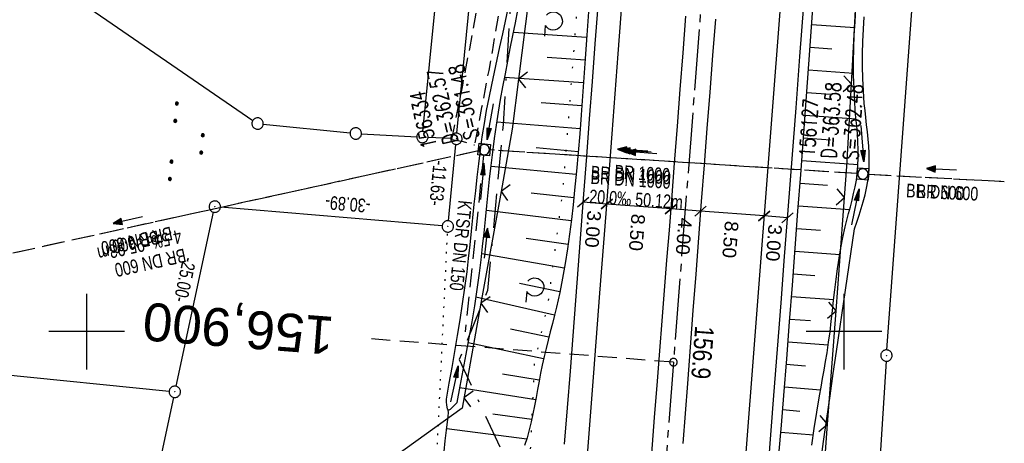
# Model space of a CAD drawing. Extents: x 510891 to 511237, y 467806 to 468748.
# Tile 23 of 28: x 510991 to 511121, y 468585 to 468641. Entities that reach past the tile are written whole.
import ezdxf
from ezdxf.enums import TextEntityAlignment as Align

# ---------------------------------------------------------------- set-up
doc = ezdxf.new("R2010")
doc.units = 0
doc.header["$LTSCALE"] = 10
doc.header["$MEASUREMENT"] = 0
for name, pattern in [('ACAD_ISO16W100', [73, 15, -6.5, 15, -6.5, 15, -7, 1, -7]), ('ACHSE', [5.5, 4, -0.5, 0.5, -0.5]), ('AUSGEZOGEN', [0]), ('LT00', [0]), ('LT07', [0.22, 0.02, -0.2]), ('LT11', [0.3, 0.2, -0.1]), ('LT12', [0.4, 0.3, -0.1]), ('LT17', [0.15, 0.1, -0.05]), ('PUNKTX2_STR', [0.6, 0.1, -0.5]), ('STRICHLINIE2', [0.375, 0.25, -0.125])]:
    doc.linetypes.add(name, pattern=pattern)
doc.layers.get('0').update_dxf_attribs({"linetype": 'LT00'})
for name, color, linetype in [('--EK_FBR', 1, 'LT00'), ('--EK_Halt-Pfeil', 4, 'LT00'), ('--EK_Haltung', 7, 'STRICHLINIE2'), ('--EK_Haltung-Text', 140, 'LT00'), ('--EK_Schacht-Text', 5, 'LT00'), ('--EK_ST-93-1', 30, 'LT17'), ('--EL_DFK_AB_L', 21, 'LT00'), ('--EL_DFK_AB_P', 7, 'LT00'), ('--EL_Halt-Pfeil', 4, 'LT00'), ('--EL_Haltung', 182, 'STRICHLINIE2'), ('--EL_Haltung-Text', 182, 'LT00'), ('-AX-093', 35, 'ACHSE'), ('-ST-93-1', 250, 'LT00'), ('ABSTAND', 8, 'LT00'), ('BAB-KABEL', 220, 'ACAD_ISO16W100'), ('BEMAßUNG', 255, 'Continuous'), ('DFK_AB_L', 21, 'LT00'), ('DFK_AB_P', 7, 'LT00'), ('DFK_GZPKT', 250, 'LT00'), ('DFK_KATASTER', 250, 'LT00'), ('DFK_NUTZUNG', 250, 'LT00'), ('DFK_NUTZUNGSGRENZE', 70, 'PUNKTX2_STR'), ('DL', 182, 'LT12'), ('DL_PFEIL', 201, 'LT00'), ('DL_TEXT', 182, 'LT00'), ('GEHOELZ_SYMB', 252, 'Continuous'), ('PFEIL', 140, 'AUSGEZOGEN'), ('V099_AFBR_BAB', 250, 'LT00'), ('V099_BOESCH', 250, 'LT00'), ('V099_BOSCHUNG', 250, 'LT00'), ('V099_ERDWEG', 250, 'LT11'), ('V099_GEHOELZ', 250, 'LT07'), ('V099_GRABEN', 250, 'LT00'), ('V099_KA_MULD', 182, 'LT00'), ('V099_LD_MARK', 250, 'LT00'), ('V099_RASTER', 250, 'LT00'), ('V099_ZAUN', 40, 'LT00')]:
    doc.layers.add(name, color=color, linetype=linetype)
doc.styles.add('Arial', font='ARIAL.TTF')
doc.styles.add('Beschrift', font='ARIAL.TTF')
doc.styles.add('Haltungsbeschriftung', font='ARIAL.TTF', dxfattribs={"width": 0.75})
doc.styles.add('schachtbeschriftung', font='romans.shx', dxfattribs={"width": 0.75, "height": 2})
doc.styles.get("Standard").update_dxf_attribs({"font": 'ARIAL.TTF'})

# ---------------------------------------------------------------- blocks, each defined once
blk = doc.blocks.new('SYMB7010')
at = {"color": 0, "linetype": 'ByBlock'}
for points in [[(-0.031408, 0.499213), (-0.093728, 0.49134), (-0.15457, 0.475719), (-0.212975, 0.452595), (-0.268021, 0.422333), (-0.31884, 0.385411), (-0.36463, 0.342411), (-0.40467, 0.29401), (-0.438329, 0.240973), (-0.465074, 0.184136), (-0.484486, 0.124395), (-0.496256, 0.062692), (-0.5002, 0)], [(-0.5002, 0), (-0.496256, -0.062692), (-0.484486, -0.124395), (-0.465075, -0.184136), (-0.438329, -0.240973), (-0.404671, -0.29401), (-0.36463, -0.342411), (-0.31884, -0.385411), (-0.268021, -0.422333), (-0.212975, -0.452595), (-0.154571, -0.475719), (-0.093728, -0.49134), (-0.031408, -0.499213), (0.031408, -0.499213)], [(0.5002, 0), (0.496256, 0.062692), (0.484485, 0.124395), (0.465074, 0.184136), (0.438329, 0.240973), (0.40467, 0.29401), (0.36463, 0.342411), (0.31884, 0.385411), (0.268021, 0.422333), (0.212975, 0.452595), (0.15457, 0.475719), (0.093728, 0.49134), (0.031408, 0.499213), (-0.031408, 0.499213)], [(0.031408, -0.499213), (0.093728, -0.491341), (0.15457, -0.475719), (0.212975, -0.452595), (0.268021, -0.422333), (0.31884, -0.385411), (0.36463, -0.342411), (0.404671, -0.294011), (0.438329, -0.240974), (0.465075, -0.184136), (0.484486, -0.124395), (0.496256, -0.062692), (0.500201, 0)]]:
    blk.add_lwpolyline(points, dxfattribs=at)
blk = doc.blocks.new('SYMB0003')
at = {"color": 0, "linetype": 'ByBlock'}
for p, q in [((-0.015712, 0), (0.010166, 0.012015)), ((0, -0.021257), (-0.015712, 0)), ((0.010166, 0.012015), (0, -0.021257))]:
    blk.add_line(p, q, dxfattribs=at)
for points in [[(-0.031395, 0.499013), (-0.093691, 0.491144), (-0.154509, 0.475528), (-0.21289, 0.452414), (-0.267913, 0.422164), (-0.318712, 0.385257), (-0.364484, 0.342274), (-0.404509, 0.293893), (-0.438154, 0.240877), (-0.464888, 0.184062), (-0.484292, 0.124345), (-0.496058, 0.062667), (-0.5, 0)], [(-0.5, 0), (-0.496058, -0.062667), (-0.484292, -0.124345), (-0.464888, -0.184062), (-0.438154, -0.240877), (-0.404509, -0.293893), (-0.364485, -0.342274), (-0.318712, -0.385257), (-0.267914, -0.422164), (-0.21289, -0.452414), (-0.154509, -0.475529), (-0.093691, -0.491144), (-0.031395, -0.499014), (0.031395, -0.499014)], [(0.5, 0), (0.496057, 0.062667), (0.484292, 0.124345), (0.464888, 0.184062), (0.438153, 0.240877), (0.404509, 0.293893), (0.364484, 0.342274), (0.318712, 0.385257), (0.267913, 0.422164), (0.21289, 0.452414), (0.154509, 0.475528), (0.093691, 0.491144), (0.031395, 0.499013), (-0.031395, 0.499013)], [(0.031395, -0.499014), (0.093691, -0.491144), (0.154509, -0.475529), (0.21289, -0.452414), (0.267914, -0.422164), (0.318712, -0.385257), (0.364485, -0.342274), (0.404509, -0.293893), (0.438154, -0.240877), (0.464889, -0.184062), (0.484292, -0.124345), (0.496058, -0.062667), (0.5, 0)]]:
    blk.add_lwpolyline(points, dxfattribs=at)
blk = doc.blocks.new('GEHOELZ_SYMB')
at = {"layer": 'GEHOELZ_SYMB'}
blk.add_line((0, 0), (1.4, 0), dxfattribs=at)
blk.add_lwpolyline([(-1.39, 0.02), (-1.61, 0.22), (-1.78, 0.47), (-1.88, 0.76), (-1.9, 1.06), (-1.84, 1.36), (-1.72, 1.64), (-1.53, 1.87), (-1.28, 2.05), (-1, 2.16), (-0.7, 2.2), (-0.4, 2.16), (-0.12, 2.05), (0.13, 1.87), (0.32, 1.64), (0.44, 1.36), (0.5, 1.06), (0.48, 0.76), (0.38, 0.47), (0.21, 0.22), (-0.01, 0.02)], dxfattribs=at)
blk = doc.blocks.new('SYMB7111')
at = {"color": 0, "linetype": 'ByBlock'}
for p, q in [((-0.13, 0.202919), (-0.13, 0.177081)), ((-0.125, 0.172895), (-0.125, 0.207105)), ((-0.12, 0.209164), (-0.12, 0.170836)), ((-0.115, 0.170204), (-0.115, 0.209796)), ((-0.11, 0.209164), (-0.11, 0.170836)), ((-0.105, 0.172895), (-0.105, 0.207105)), ((-0.1, 0.202919), (-0.1, 0.177081)), ((-0.095, 0.189874), (-0.095, 0.190146)), ((0.1, 0.202919), (0.1, 0.177081)), ((0.105, 0.172895), (0.105, 0.207105)), ((0.11, 0.209164), (0.11, 0.170836)), ((0.115, 0.170204), (0.115, 0.209796)), ((0.12, 0.209164), (0.12, 0.170836)), ((0.125, 0.172895), (0.125, 0.207105)), ((0.13, 0.202919), (0.13, 0.177081)), ((0.135, 0.189874), (0.135, 0.190146)), ((-0.515, -0.177081), (-0.515, -0.202919)), ((-0.51, -0.207105), (-0.51, -0.172895)), ((-0.505, -0.170836), (-0.505, -0.209164)), ((-0.5, -0.209796), (-0.5, -0.170204)), ((-0.495, -0.170836), (-0.495, -0.209164)), ((-0.49, -0.207105), (-0.49, -0.172895)), ((-0.485, -0.177081), (-0.485, -0.202919)), ((-0.48, -0.190126), (-0.48, -0.189854)), ((-0.285, -0.177081), (-0.285, -0.202919)), ((-0.28, -0.207105), (-0.28, -0.172895)), ((-0.275, -0.170836), (-0.275, -0.209164)), ((-0.27, -0.209796), (-0.27, -0.170204)), ((-0.265, -0.170836), (-0.265, -0.209164)), ((-0.26, -0.207105), (-0.26, -0.172895)), ((-0.255, -0.177081), (-0.255, -0.202919)), ((-0.25, -0.190126), (-0.25, -0.189854)), ((0.255, -0.177081), (0.255, -0.202919)), ((0.26, -0.207105), (0.26, -0.172895)), ((0.265, -0.170836), (0.265, -0.209164)), ((0.27, -0.209796), (0.27, -0.170204)), ((0.275, -0.170836), (0.275, -0.209164)), ((0.28, -0.207105), (0.28, -0.172895)), ((0.285, -0.177081), (0.285, -0.202919)), ((0.29, -0.190126), (0.29, -0.189854)), ((0.485, -0.177081), (0.485, -0.202919)), ((0.49, -0.207105), (0.49, -0.172895)), ((0.495, -0.170836), (0.495, -0.209164)), ((0.5, -0.209796), (0.5, -0.170204)), ((0.505, -0.170836), (0.505, -0.209164)), ((0.51, -0.207105), (0.51, -0.172895)), ((0.515, -0.177081), (0.515, -0.202919)), ((0.52, -0.190126), (0.52, -0.189854))]:
    blk.add_line(p, q, dxfattribs=at)
for points in [[(-0.095, 0.19), (-0.096981, 0.198678), (-0.10253, 0.205637), (-0.11055, 0.209499), (-0.11945, 0.209499), (-0.12747, 0.205637), (-0.133019, 0.198678), (-0.135, 0.19), (-0.133019, 0.181322), (-0.12747, 0.174363), (-0.11945, 0.170501), (-0.11055, 0.170501), (-0.10253, 0.174363), (-0.096981, 0.181322), (-0.095, 0.19)], [(0.135, 0.19), (0.133019, 0.198678), (0.12747, 0.205637), (0.11945, 0.209499), (0.11055, 0.209499), (0.10253, 0.205637), (0.096981, 0.198678), (0.095, 0.19), (0.096981, 0.181322), (0.10253, 0.174363), (0.11055, 0.170501), (0.11945, 0.170501), (0.12747, 0.174363), (0.133019, 0.181322), (0.135, 0.19)], [(-0.48, -0.19), (-0.481981, -0.181322), (-0.48753, -0.174363), (-0.49555, -0.170501), (-0.50445, -0.170501), (-0.51247, -0.174363), (-0.518019, -0.181322), (-0.52, -0.19), (-0.518019, -0.198678), (-0.51247, -0.205637), (-0.50445, -0.209499), (-0.49555, -0.209499), (-0.48753, -0.205637), (-0.481981, -0.198678), (-0.48, -0.19)], [(-0.25, -0.19), (-0.251981, -0.181322), (-0.25753, -0.174363), (-0.26555, -0.170501), (-0.27445, -0.170501), (-0.28247, -0.174363), (-0.288019, -0.181322), (-0.29, -0.19), (-0.288019, -0.198678), (-0.28247, -0.205637), (-0.27445, -0.209499), (-0.26555, -0.209499), (-0.25753, -0.205637), (-0.251981, -0.198678), (-0.25, -0.19)], [(0.29, -0.19), (0.288019, -0.181322), (0.28247, -0.174363), (0.27445, -0.170501), (0.26555, -0.170501), (0.25753, -0.174363), (0.251981, -0.181322), (0.25, -0.19), (0.251981, -0.198678), (0.25753, -0.205637), (0.26555, -0.209499), (0.27445, -0.209499), (0.28247, -0.205637), (0.288019, -0.198678), (0.29, -0.19)], [(0.52, -0.19), (0.518019, -0.181322), (0.51247, -0.174363), (0.50445, -0.170501), (0.49555, -0.170501), (0.48753, -0.174363), (0.481981, -0.181322), (0.48, -0.19), (0.481981, -0.198678), (0.48753, -0.205637), (0.49555, -0.209499), (0.50445, -0.209499), (0.51247, -0.205637), (0.518019, -0.198678), (0.52, -0.19)]]:
    blk.add_lwpolyline(points, dxfattribs=at)
blk = doc.blocks.new('Pfreil3')
at = {"layer": 'PFEIL'}
blk.add_hatch(color=256, dxfattribs=at).paths.add_polyline_path([(-1.55, 0.27), (-1.55, -0.27), (0, 0)])
for p, q in [((-1.55, 0), (-4.83, 0)), ((-1.55, -0.27), (-1.55, 0.27)), ((-1.55, 0.27), (0, 0)), ((0, 0), (-1.55, -0.27))]:
    blk.add_line(p, q, dxfattribs=at)
blk = doc.blocks.new('SYMB0024')
at = {"color": 0, "linetype": 'ByBlock'}
for p, q in [((-0.5, 0.5), (0, 0)), ((0, 0), (0.5, 0.5))]:
    blk.add_line(p, q, dxfattribs=at)
blk = doc.blocks.new('SYMB1210')
at = {"color": 0, "linetype": 'ByBlock'}
blk.add_line((0.018815, -0.179014), (0.055623, -0.17119), dxfattribs=at)
for points in [[(-0.2, -0.2), (-0.2, 0.2), (0.2, 0.2), (0.2, -0.2), (-0.2, -0.2)], [(0.018815, 0.179014), (-0.018815, 0.179014), (-0.055623, 0.17119), (-0.09, 0.155885), (-0.120444, 0.133766), (-0.145623, 0.105801), (-0.164438, 0.073213), (-0.176067, 0.037424), (-0.18, 0)], [(-0.18, 0), (-0.176067, -0.037424), (-0.164438, -0.073213), (-0.145623, -0.105801), (-0.120444, -0.133766), (-0.09, -0.155885), (-0.055623, -0.17119), (-0.018815, -0.179014), (0.018815, -0.179014)], [(0.18, 0), (0.176067, 0.037424), (0.164438, 0.073213), (0.145623, 0.105801), (0.120444, 0.133766), (0.09, 0.155885), (0.055623, 0.17119), (0.018815, 0.179014)], [(0.055623, -0.17119), (0.09, -0.155885), (0.120444, -0.133766), (0.145623, -0.105801), (0.164438, -0.073213), (0.176067, -0.037424), (0.18, 0)]]:
    blk.add_lwpolyline(points, dxfattribs=at)
blk = doc.blocks.new('SYMB0070')
at = {"color": 0, "linetype": 'ByBlock'}
for p, q in [((-0.5, 0), (0.2, 0)), ((0.5, 0), (0.2, 0.1)), ((0.2, 0.1), (0.2, 0)), ((0.468, 0), (0.21, 0.086)), ((0.21, 0.086), (0.21, -0.086)), ((0.21, -0.086), (0.468, 0)), ((0.22, -0.072), (0.437, 0)), ((0.23, -0.058), (0.405, 0)), ((0.24, -0.045), (0.374, 0)), ((0.342, 0), (0.25, 0.031)), ((0.25, 0.031), (0.25, -0.031)), ((0.25, -0.031), (0.342, 0)), ((0.26, -0.017), (0.31, 0)), ((0.27, -0.003), (0.279, 0))]:
    blk.add_line(p, q, dxfattribs=at)
for points in [[(0.2, 0), (0.2, -0.1), (0.5, 0)], [(0.437, 0), (0.22, 0.072), (0.22, -0.072)], [(0.405, 0), (0.23, 0.058), (0.23, -0.058)], [(0.374, 0), (0.24, 0.045), (0.24, -0.045)], [(0.31, 0), (0.26, 0.017), (0.26, -0.017)], [(0.279, 0), (0.27, 0.003), (0.27, -0.003)]]:
    blk.add_lwpolyline(points, dxfattribs=at)
blk = doc.blocks.new('_Oblique')
at = {"color": 0, "linetype": 'ByBlock', "lineweight": -2}
blk.add_line((-0.5, -0.5), (0.5, 0.5), dxfattribs=at)
blk = doc.blocks.new('SYMB2')
at = {"color": 0, "linetype": 'ByBlock', "flags": 128}
for points in [[(-0.031395, 0.499013), (-0.093691, 0.491144), (-0.154509, 0.475528), (-0.21289, 0.452414), (-0.267913, 0.422164), (-0.318712, 0.385257), (-0.364484, 0.342274), (-0.404509, 0.293893), (-0.438154, 0.240877), (-0.464888, 0.184062), (-0.484292, 0.124345), (-0.496058, 0.062667), (-0.5, 0)], [(-0.5, 0), (-0.496058, -0.062667), (-0.484292, -0.124345), (-0.464888, -0.184062), (-0.438154, -0.240877), (-0.404509, -0.293893), (-0.364485, -0.342274), (-0.318712, -0.385257), (-0.267914, -0.422164), (-0.21289, -0.452414), (-0.154509, -0.475529), (-0.093691, -0.491144), (-0.031395, -0.499014), (0.031395, -0.499014)], [(0.5, 0), (0.496057, 0.062667), (0.484292, 0.124345), (0.464888, 0.184062), (0.438153, 0.240877), (0.404509, 0.293893), (0.364484, 0.342274), (0.318712, 0.385257), (0.267913, 0.422164), (0.21289, 0.452414), (0.154509, 0.475528), (0.093691, 0.491144), (0.031395, 0.499013), (-0.031395, 0.499013)], [(0.031395, -0.499014), (0.093691, -0.491144), (0.154509, -0.475529), (0.21289, -0.452414), (0.267914, -0.422164), (0.318712, -0.385257), (0.364485, -0.342274), (0.404509, -0.293893), (0.438154, -0.240877), (0.464889, -0.184062), (0.484292, -0.124345), (0.496058, -0.062667), (0.5, 0)]]:
    blk.add_lwpolyline(points, dxfattribs=at)

msp = doc.modelspace()

# ---------------------------------------------------------------- linework, layer by layer
at = {"layer": '--EK_FBR'}
for points in [[(511067.49, 468642.95), (511067.12, 468637.99), (511066.74, 468633.02), (511066.37, 468628.06), (511066, 468623.09), (511065.63, 468618.13), (511064.74, 468606.45), (511063.84, 468594.77), (511063.46, 468589.95), (511063.08, 468585.14)], [(511090.06, 468582.32), (511090.41, 468586.93), (511090.76, 468591.55), (511091.23, 468597.67), (511091.7, 468603.79), (511092.17, 468609.9), (511092.64, 468616.02), (511093.16, 468622.79), (511093.68, 468629.55), (511094.19, 468636.32), (511094.71, 468643.09)], [(511074.64, 468583.9), (511075, 468588.68), (511075.37, 468593.46), (511075.68, 468597.45), (511076, 468601.44), (511076.32, 468605.43), (511076.63, 468609.41), (511076.95, 468613.4), (511077.27, 468617.39), (511077.64, 468622.24), (511078.02, 468627.1), (511078.39, 468631.95), (511078.76, 468636.8), (511079.13, 468641.65)], [(511083.05, 468641.23), (511082.67, 468636.42), (511082.3, 468631.61), (511081.92, 468626.8), (511081.54, 468621.99), (511081.17, 468617.17), (511080.8, 468612.37), (511080.43, 468607.57), (511080.07, 468602.77), (511079.7, 468597.96), (511079.34, 468593.16), (511078.73, 468585.22)]]:
    msp.add_lwpolyline(points, dxfattribs=at)
at = {"layer": '--EK_Haltung'}
for p, q in [((511051.76, 468623.86), (510959.53, 468603.6)), ((511052.42, 468623.26), (511050, 468599.99)), ((511101.77, 468620.85), (511053.25, 468623.97)), ((511103.26, 468620.76), (511121.19, 468619.83))]:
    msp.add_line(p, q, dxfattribs=at)
at = {"layer": '--EK_ST-93-1', "ltscale": 2.5}
msp.add_line((511077.49, 468595.96), (511037.61, 468599.04), dxfattribs=at)
at = {"layer": '--EL_DFK_AB_L'}
for p, q in [((511048.9, 468626.2), (511056.57, 468704.31)), ((511105.68, 468597.59), (511112.17, 468685.55)), ((511047.77, 468614.63), (511048.76, 468624.7)), ((511046.95, 468613.94), (511017.67, 468616.43)), ((511011.8, 468592.78), (511016.76, 468615.76)), ((511105.57, 468596.09), (511100.68, 468519.18)), ((511011.48, 468591.32), (510999.94, 468537.88))]:
    msp.add_line(p, q, dxfattribs=at)
at = {"layer": '--EL_Haltung'}
for p, q in [((511051.76, 468623.86), (510959.53, 468603.6)), ((511052.42, 468623.26), (511050, 468599.99)), ((511101.77, 468620.85), (511053.25, 468623.97)), ((511103.26, 468620.76), (511121.19, 468619.83))]:
    msp.add_line(p, q, dxfattribs=at)
at = {"layer": '-AX-093', "ltscale": 0.2}
msp.add_lwpolyline([(511088.5, 468738.56), (511030.96, 467993.4), (511029.42, 467973.45), (511027.89, 467953.51), (511026.36, 467933.57), (511024.83, 467913.63), (511023.33, 467893.69), (511021.83, 467873.74), (511020.36, 467853.8), (511018.9, 467833.85), (511017.64, 467816.22)], dxfattribs=at)
at = {"layer": 'BAB-KABEL', "ltscale": 0.03, "flags": 128}
msp.add_lwpolyline([(511063.96, 468740.16), (511063.49, 468733.84), (511060.19, 468701.53), (511057.08, 468664.66), (511056.43, 468650.82), (511054.99, 468627.35), (511052.95, 468605.43), (511049.19, 468596.3), (511059.09, 468575.15), (511054.14, 468520.82), (511051.23, 468479.15), (511037.23, 468470.79), (511045.26, 468448.06), (511044.92, 468439.98), (511042.53, 468409.45), (511040.82, 468387.58), (511040.8, 468380.74), (511039.87, 468360.42), (511037.49, 468335.46), (511035.52, 468314.42), (511033.55, 468298.99), (511031.58, 468281.79), (511031.07, 468265.01), (511029.2, 468245.62), (511027.96, 468234.25), (511026.41, 468219.83), (511024.54, 468203.66), (511018.95, 468194.66), (511015.54, 468177.67), (511015.02, 468168.02), (511014.61, 468156.54), (511013.25, 468109.86), (511013.37, 468096.38), (511012.91, 468071.59), (511011.78, 468057.76), (511009.4, 468029.9), (511008.05, 468012.12), (511006.58, 467994.77), (511005.67, 467973.47), (511004.31, 467950.83), (511002.95, 467933.27), (511001.25, 467917.29), (510999.1, 467894.74), (510997.06, 467871.06), (510995.03, 467842.74), (510993.67, 467820.56), (510993.46, 467817.79)], dxfattribs=at)
at = {"layer": 'BEMAßUNG'}
for p, q in [((511068.69, 468616.83), (511065.55, 468617.07)), ((511077.17, 468616.19), (511068.69, 468616.83)), ((511081.07, 468615.89), (511077.17, 468616.19)), ((511089.46, 468615.26), (511081.07, 468615.89)), ((511092.57, 468615.02), (511089.46, 468615.26))]:
    msp.add_line(p, q, dxfattribs=at)
at = {"layer": 'DFK_AB_L'}
for p, q in [((511048.9, 468626.2), (511056.57, 468704.31)), ((511105.68, 468597.59), (511112.17, 468685.55)), ((511047.77, 468614.63), (511048.76, 468624.7)), ((511046.95, 468613.94), (511017.67, 468616.43)), ((511011.8, 468592.78), (511016.76, 468615.76)), ((511105.57, 468596.09), (511100.68, 468519.18)), ((511011.48, 468591.32), (510999.94, 468537.88))]:
    msp.add_line(p, q, dxfattribs=at)
at = {"layer": 'DFK_KATASTER'}
for p, q in [((511044.41, 468626.43), (511052.09, 468704.78)), ((510982.29, 468655.09), (511021.95, 468627.88)), ((511023.32, 468627.38), (511034.79, 468626.23)), ((511036.29, 468626.11), (511043.59, 468625.72)), ((511048.08, 468625.49), (511045.09, 468625.64)), ((510941.32, 468599.14), (511010.89, 468592.13))]:
    msp.add_line(p, q, dxfattribs=at)
at = {"layer": 'DFK_NUTZUNGSGRENZE', "ltscale": 0.2}
msp.add_line((511039.43, 468440.1), (511047.66, 468613.13), dxfattribs=at)
at = {"layer": 'DL'}
for p, q in [((511051.76, 468623.86), (510959.53, 468603.6)), ((511101.77, 468620.85), (511053.25, 468623.97)), ((511103.26, 468620.76), (511121.19, 468619.83))]:
    msp.add_line(p, q, dxfattribs=at)
at = {"layer": 'V099_AFBR_BAB'}
for points in [[(511067.49, 468642.95), (511067.12, 468637.99), (511066.74, 468633.02), (511066.37, 468628.06), (511066, 468623.09), (511065.63, 468618.13), (511064.74, 468606.45), (511063.84, 468594.77), (511063.46, 468589.95), (511063.08, 468585.14)], [(511090.06, 468582.32), (511090.41, 468586.93), (511090.76, 468591.55), (511091.23, 468597.67), (511091.7, 468603.79), (511092.17, 468609.9), (511092.64, 468616.02), (511093.16, 468622.79), (511093.68, 468629.55), (511094.19, 468636.32), (511094.71, 468643.09)], [(511074.64, 468583.9), (511075, 468588.68), (511075.37, 468593.46), (511075.68, 468597.45), (511076, 468601.44), (511076.32, 468605.43), (511076.63, 468609.41), (511076.95, 468613.4), (511077.27, 468617.39), (511077.64, 468622.24), (511078.02, 468627.1), (511078.39, 468631.95), (511078.76, 468636.8), (511079.13, 468641.65)], [(511083.05, 468641.23), (511082.67, 468636.42), (511082.3, 468631.61), (511081.92, 468626.8), (511081.54, 468621.99), (511081.17, 468617.17), (511080.8, 468612.37), (511080.43, 468607.57), (511080.07, 468602.77), (511079.7, 468597.96), (511079.34, 468593.16), (511078.73, 468585.22)]]:
    msp.add_lwpolyline(points, dxfattribs=at)
at = {"layer": 'V099_BOESCH'}
for points in [[(511091.43, 468583.73), (511091.75, 468587.64), (511092.07, 468591.55), (511092.46, 468596.41), (511092.84, 468601.28), (511093.21, 468606.14), (511093.58, 468611.01), (511093.94, 468615.88), (511094.3, 468620.73), (511094.65, 468625.59), (511095.01, 468630.45), (511095.36, 468635.31), (511095.72, 468640.16), (511096.01, 468643.99)], [(511066.35, 468643.45), (511066.17, 468640.98), (511066, 468638.5), (511065.83, 468636.02), (511065.66, 468633.54), (511065.48, 468631.07), (511065.3, 468628.59), (511065.11, 468626.11), (511064.9, 468623.63), (511064.68, 468621.16), (511064.44, 468618.68), (511064.23, 468616.73), (511064.01, 468614.79), (511063.76, 468612.85), (511063.49, 468610.91), (511063.19, 468608.98), (511062.85, 468607.06), (511062.47, 468605.14), (511062.05, 468603.24), (511061.78, 468602.15), (511061.51, 468601.06), (511061.23, 468599.97), (511060.95, 468598.88), (511060.68, 468597.79), (511060.42, 468596.7), (511060.17, 468595.59), (511059.95, 468594.52), (511059.75, 468593.45), (511059.55, 468592.37), (511059.36, 468591.29), (511059.16, 468590.21), (511058.94, 468589.14), (511058.71, 468588.08), (511058.45, 468587.03), (511058.17, 468585.99), (511057.84, 468584.97)], [(511047.19, 468584.16), (511047.36, 468585.59), (511047.52, 468587.01), (511047.68, 468588.45), (511047.76, 468588.86), (511047.78, 468589.28), (511047.73, 468589.69)]]:
    msp.add_lwpolyline(points, dxfattribs=at)
at = {"layer": 'V099_BOSCHUNG'}
for p, q in [((511095.75, 468640.53), (511101.43, 468640.13)), ((511066.02, 468638.82), (511056.37, 468639.46)), ((511095.53, 468637.54), (511098.42, 468637.34)), ((511065.82, 468635.82), (511060.8, 468636.16)), ((511095.31, 468634.55), (511101.28, 468634.12)), ((511065.61, 468632.82), (511055.2, 468633.54)), ((511095.09, 468631.56), (511098.23, 468631.33)), ((511065.39, 468629.8), (511060.03, 468630.2)), ((511094.87, 468628.57), (511101.61, 468628.09)), ((511065.16, 468626.77), (511054.18, 468627.66)), ((511094.65, 468625.57), (511098.25, 468625.32)), ((511064.91, 468623.74), (511059.34, 468624.24)), ((511064.64, 468620.72), (511053.4, 468621.79)), ((511094.43, 468622.58), (511101.87, 468622.05)), ((511094.21, 468619.59), (511097.85, 468619.33)), ((511064.33, 468617.67), (511058.71, 468618.27)), ((511093.99, 468616.6), (511100.77, 468616.12)), ((511063.98, 468614.6), (511052.79, 468615.97)), ((511093.77, 468613.61), (511096.9, 468613.38)), ((511063.57, 468611.5), (511058.04, 468612.31)), ((511063.08, 468608.38), (511052.18, 468610.28)), ((511093.55, 468610.62), (511099.46, 468610.19)), ((511093.32, 468607.62), (511096.17, 468607.42)), ((511062.49, 468605.26), (511057.16, 468606.37)), ((511061.79, 468602.19), (511051.41, 468604.53)), ((511093.1, 468604.63), (511098.66, 468604.23)), ((511092.87, 468601.65), (511095.59, 468601.45)), ((511061.05, 468599.25), (511055.96, 468600.32)), ((511060.35, 468596.42), (511050.4, 468598.5)), ((511092.64, 468598.67), (511097.93, 468598.25)), ((511092.4, 468595.69), (511094.93, 468595.48)), ((511059.78, 468593.59), (511054.92, 468594.4)), ((511059.3, 468591.01), (511049.26, 468592.6)), ((511092.16, 468592.7), (511096.92, 468592.3)), ((511058.78, 468588.42), (511053.65, 468589.11)), ((511091.92, 468589.71), (511094.17, 468589.52)), ((511047.56, 468587.23), (511058.13, 468585.86)), ((511091.68, 468586.72), (511095.97, 468586.36))]:
    msp.add_line(p, q, dxfattribs=at)
at = {"layer": 'V099_ERDWEG', "flags": 128}
for points in [[(511048.21, 468625.34), (511048.7, 468627.74), (511049.18, 468630.14), (511049.66, 468632.54), (511050.13, 468634.94), (511050.58, 468637.34), (511051.02, 468639.75), (511051.45, 468642.16), (511051.85, 468644.57), (511052.23, 468646.98), (511052.58, 468649.4), (511052.9, 468651.82), (511053.16, 468654.03), (511053.4, 468656.23), (511053.62, 468658.44), (511053.82, 468660.66), (511054, 468662.87), (511054.18, 468665.09), (511054.34, 468667.3), (511054.5, 468669.52), (511054.65, 468671.74), (511054.87, 468674.87), (511055.09, 468678), (511055.32, 468681.13), (511055.55, 468684.26), (511055.8, 468687.38), (511056.05, 468690.51), (511056.32, 468693.63), (511056.6, 468696.76), (511056.9, 468699.88), (511057.14, 468702.26), (511057.39, 468704.63), (511057.65, 468707), (511057.9, 468709.38), (511058.15, 468711.75), (511058.39, 468714.13), (511058.62, 468716.51), (511058.84, 468718.88), (511059.03, 468721.23), (511059.21, 468723.58), (511059.38, 468725.93), (511059.54, 468728.28), (511059.7, 468730.63), (511059.86, 468732.98), (511060.01, 468735.32), (511060.18, 468737.67), (511060.35, 468740.02), (511060.38, 468740.39)], [(511063.71, 468740.17), (511063.58, 468738.62), (511063.35, 468735.78), (511063.11, 468732.94), (511062.88, 468730.1), (511062.63, 468727.26), (511062.38, 468724.43), (511062.12, 468721.59), (511061.85, 468718.76), (511061.61, 468716.34), (511061.35, 468713.93), (511061.09, 468711.52), (511060.82, 468709.1), (511060.56, 468706.69), (511060.29, 468704.28), (511060.02, 468701.87), (511059.76, 468699.45), (511059.19, 468693.93), (511058.66, 468688.41), (511058.18, 468682.88), (511057.73, 468677.34), (511057.33, 468671.8), (511057.17, 468669.57), (511057.03, 468667.34), (511056.88, 468665.11), (511056.72, 468662.88), (511056.56, 468660.65), (511056.38, 468658.42), (511056.19, 468656.19), (511055.98, 468653.97), (511055.74, 468651.75), (511055.44, 468649.27), (511055.11, 468646.8), (511054.75, 468644.33), (511054.37, 468641.86), (511053.96, 468639.4), (511053.53, 468636.93), (511053.09, 468634.47), (511052.63, 468632.02), (511052.16, 468629.56), (511051.69, 468627.1), (511051.21, 468624.65)], [(511048.21, 468625.34), (511049.7, 468625.07), (511051.21, 468624.65)]]:
    msp.add_lwpolyline(points, dxfattribs=at)
at = {"layer": 'V099_GEHOELZ', "flags": 128}
msp.add_lwpolyline([(511058.63, 468584.54), (511059.15, 468595.75), (511060.95, 468603.83), (511062.93, 468618.79), (511066.64, 468666.34), (511071.86, 468721.11), (511072.57, 468731.8), (511072.11, 468732.36), (511071.58, 468732.86), (511071.01, 468733.29), (511070.38, 468733.65), (511069.72, 468733.94), (511069.02, 468734.15), (511068.31, 468734.28), (511067.59, 468734.32)], dxfattribs=at)
at = {"layer": 'V099_GRABEN'}
for points in [[(511055.63, 468642.66), (511055.28, 468640.97), (511054.91, 468639.29), (511054.54, 468637.6), (511054.17, 468635.92), (511053.8, 468634.24), (511053.45, 468632.55), (511053.1, 468630.86), (511052.78, 468629.17), (511052.48, 468627.48), (511052.2, 468625.71), (511051.95, 468623.93), (511051.73, 468622.16), (511051.52, 468620.38), (511051.33, 468618.59), (511051.14, 468616.81), (511050.96, 468615.02), (511050.78, 468613.24), (511050.6, 468611.45), (511050.4, 468609.67), (511050.19, 468607.89), (511049.91, 468605.78), (511049.61, 468603.68), (511049.28, 468601.57), (511048.94, 468599.47), (511048.59, 468597.37), (511048.22, 468595.28), (511047.85, 468593.18), (511047.47, 468591.09)], [(511048.91, 468590.66), (511049.32, 468592.78), (511049.73, 468594.9), (511050.13, 468597.03), (511050.52, 468599.16), (511050.89, 468601.29), (511051.24, 468603.42), (511051.56, 468605.56), (511051.86, 468607.7), (511052.09, 468609.47), (511052.29, 468611.25), (511052.49, 468613.03), (511052.67, 468614.81), (511052.85, 468616.59), (511053.04, 468618.37), (511053.22, 468620.14), (511053.42, 468621.92), (511053.63, 468623.7), (511053.86, 468625.47), (511054.11, 468627.24), (511054.38, 468628.94), (511054.67, 468630.63), (511054.97, 468632.32), (511055.29, 468634), (511055.62, 468635.69), (511055.95, 468637.37), (511056.29, 468639.06), (511056.62, 468640.74), (511056.95, 468642.43)], [(511095.79, 468585.02), (511096.09, 468587.19), (511096.42, 468589.35), (511096.78, 468591.51), (511096.99, 468592.65), (511097.19, 468593.79), (511097.4, 468594.93), (511097.59, 468596.07), (511097.78, 468597.21), (511097.98, 468598.59), (511098.17, 468599.98), (511098.33, 468601.36), (511098.49, 468602.75), (511098.65, 468604.14), (511098.81, 468605.53), (511098.99, 468606.92), (511099.17, 468608.3), (511099.38, 468609.69), (511099.61, 468611.06), (511099.88, 468612.44), (511100.18, 468613.81), (511100.4, 468614.69), (511100.63, 468615.57), (511100.86, 468616.45), (511101.08, 468617.33), (511101.29, 468618.22), (511101.48, 468619.1), (511101.65, 468619.98), (511101.77, 468620.87), (511101.86, 468621.91), (511101.89, 468622.95), (511101.89, 468624), (511101.85, 468625.05), (511101.78, 468626.1), (511101.69, 468627.15), (511101.6, 468628.21), (511101.51, 468629.27), (511101.43, 468630.32), (511101.34, 468632.09), (511101.29, 468633.85), (511101.28, 468635.61), (511101.32, 468637.37), (511101.38, 468639.13), (511101.47, 468640.89), (511101.58, 468642.65)], [(511096.9, 468582.5), (511097.32, 468585.5), (511097.74, 468588.51), (511098.17, 468591.51), (511098.59, 468594.45), (511099.02, 468597.39), (511101.42, 468613.56), (511101.72, 468614.46), (511102.02, 468615.35), (511102.3, 468616.24), (511102.55, 468617.14), (511102.79, 468618.04), (511102.99, 468618.94), (511103.15, 468619.84), (511103.27, 468620.75), (511103.33, 468621.67), (511103.35, 468622.6), (511103.33, 468623.54), (511103.28, 468624.47), (511103.2, 468625.41), (511103.11, 468626.35), (511103, 468627.29), (511102.89, 468628.24), (511102.79, 468629.18), (511102.69, 468630.12), (511102.57, 468631.76), (511102.49, 468633.39), (511102.46, 468635.02), (511102.47, 468636.65), (511102.51, 468638.28), (511102.58, 468639.9), (511102.67, 468641.53)], [(511047.47, 468591.09), (511047.48, 468590.7), (511047.5, 468590.34), (511047.55, 468590.04), (511047.62, 468589.81), (511047.73, 468589.69), (511047.87, 468589.69), (511048.04, 468589.78), (511048.23, 468589.93), (511048.45, 468590.15), (511048.68, 468590.39), (511048.91, 468590.66)]]:
    msp.add_lwpolyline(points, dxfattribs=at)
at = {"layer": 'V099_LD_MARK'}
for points in [[(511066.07, 468582.57), (511066.99, 468594.56), (511067.79, 468605.08), (511068.6, 468615.6), (511069.4, 468626.12), (511070.19, 468636.64), (511070.99, 468647.16), (511071.79, 468657.68), (511072.59, 468668.21), (511073.39, 468678.73), (511074.19, 468689.25), (511075.28, 468703.41), (511076.37, 468717.58), (511077.46, 468731.75), (511078.04, 468739.24)], [(511098.92, 468737.88), (511097.92, 468724.93), (511096.47, 468706.15), (511095.02, 468687.36), (511092.73, 468657.68), (511090.44, 468628), (511088.15, 468598.32), (511085.86, 468568.63), (511084.02, 468544.87), (511082.19, 468521.11), (511080.35, 468497.34), (511078.51, 468473.58), (511076.67, 468449.82), (511074.83, 468426.05), (511072.99, 468402.29)]]:
    msp.add_lwpolyline(points, dxfattribs=at)
at = {"layer": 'V099_RASTER'}
for p, q in [((511000, 468595), (511000, 468605)), ((511100, 468605), (511100, 468595)), ((511005, 468600), (510995, 468600)), ((511105, 468600), (511095, 468600))]:
    msp.add_line(p, q, dxfattribs=at)
at = {"layer": 'V099_ZAUN'}
for p, q in [((511058.89, 468648.21), (511057.03, 468633.33)), ((511101, 468632.67), (511101.84, 468647.65)), ((511054.73, 468618.51), (511052.07, 468603.75)), ((511098.97, 468602.74), (511100.09, 468617.7)), ((511052.07, 468603.75), (511049.58, 468589.88)), ((511097.84, 468587.78), (511098.97, 468602.74))]:
    msp.add_line(p, q, dxfattribs=at)
for points in [[(511057.03, 468633.33), (511056.21, 468626.71)], [(511100.09, 468617.7), (511100.4, 468621.8), (511101, 468632.67)], [(511056.21, 468626.71), (511054.73, 468618.51)], [(511049.58, 468589.88), (511039.84, 468582.9)], [(511096.73, 468572.82), (511097.39, 468581.69), (511097.84, 468587.78)]]:
    msp.add_lwpolyline(points, dxfattribs=at)

# ---------------------------------------------------------------- block references
at = {"layer": '--EK_Halt-Pfeil', "zscale": 4}
for p, xscale, yscale, rotation in [((511072.55, 468623.81), 4.000000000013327, 4, 176.3256700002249), ((511112.89, 468621.42), 4.000000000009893, 4.000000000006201, 177.20054800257), ((511005.43, 468614.7), 3.99999999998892, 4, 192.3882299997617), ((511052.75, 468611.68), 4.000000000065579, 4.000000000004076, 84.27065855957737)]:
    msp.add_blockref('SYMB0070', p, dxfattribs=dict(at, xscale=xscale, yscale=yscale, rotation=rotation))
at = {"layer": '--EL_DFK_AB_P', "xscale": 1.500000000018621, "yscale": 1.5, "zscale": 1.5, "rotation": 264.7377099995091}
for p in [(511048.83, 468625.45), (511016.92, 468616.49), (511047.7, 468613.88), (511105.62, 468596.84), (511011.64, 468592.05)]:
    msp.add_blockref('SYMB0003', p, dxfattribs=at)
at = {"layer": '--EL_Halt-Pfeil', "zscale": 4}
for p, xscale, yscale, rotation in [((511072.1, 468623.95), 4.000000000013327, 4, 176.3256700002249), ((511112.89, 468621.42), 4.000000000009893, 4.000000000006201, 177.20054800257), ((511005.43, 468614.7), 3.99999999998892, 4, 192.3882299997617), ((511052.75, 468611.68), 4.000000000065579, 4.000000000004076, 84.27065855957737)]:
    msp.add_blockref('SYMB0070', p, dxfattribs=dict(at, xscale=xscale, yscale=yscale, rotation=rotation))
at = {"layer": '-ST-93-1', "rotation": 274.1956499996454}
msp.add_blockref('SYMB2', (511077.49, 468595.96), dxfattribs=at)
at = {"layer": 'BEMAßUNG', "xscale": 1.4, "yscale": 1.4, "zscale": 1.4}
for p, rotation in [((511065.55, 468617.07), 175.6557754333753), ((511068.69, 468616.83), 355.6557754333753), ((511068.69, 468616.83), 175.6557754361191), ((511077.17, 468616.19), 355.6557754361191), ((511077.17, 468616.19), 175.6557754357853), ((511081.07, 468615.89), 355.6557754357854), ((511081.07, 468615.89), 175.6557754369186), ((511089.46, 468615.26), 355.6557754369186), ((511089.46, 468615.26), 175.6557754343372), ((511092.57, 468615.02), 355.6557754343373)]:
    msp.add_blockref('_Oblique', p, dxfattribs=dict(at, rotation=rotation))
at = {"layer": 'DFK_AB_P', "xscale": 1.500000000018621, "yscale": 1.5, "zscale": 1.5, "rotation": 264.7377099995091}
for p in [(511048.83, 468625.45), (511016.92, 468616.49), (511047.7, 468613.88), (511105.62, 468596.84), (511011.64, 468592.05)]:
    msp.add_blockref('SYMB0003', p, dxfattribs=at)
at = {"layer": 'DFK_GZPKT', "xscale": 1.500000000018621, "yscale": 1.5, "zscale": 1.5, "rotation": 264.7377099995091}
for p in [(511022.57, 468627.46), (511035.54, 468626.15), (511044.34, 468625.68)]:
    msp.add_blockref('SYMB7010', p, dxfattribs=at)
at = {"layer": 'DFK_NUTZUNG', "xscale": 9.999999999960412, "yscale": 10, "zscale": 10, "rotation": 264.7377000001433}
msp.add_blockref('SYMB7111', (511013.34, 468624.95), dxfattribs=at)
at = {"layer": 'DL_PFEIL', "zscale": 4}
for p, xscale, yscale, rotation in [((511073.3, 468623.61), 4.000000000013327, 4, 176.3256700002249), ((511112.89, 468621.42), 4.000000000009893, 4.000000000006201, 177.20054800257), ((511005.43, 468614.7), 3.99999999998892, 4, 192.3882299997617)]:
    msp.add_blockref('SYMB0070', p, dxfattribs=dict(at, xscale=xscale, yscale=yscale, rotation=rotation))
at = {"layer": 'GEHOELZ_SYMB', "rotation": 264.7377000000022}
for p in [(511060.57, 468640.39), (511058.12, 468605.28)]:
    msp.add_blockref('GEHOELZ_SYMB', p, dxfattribs=at)
at = {"layer": 'PFEIL'}
for p, rotation in [((511052.87, 468625.33), 259.7687669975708), ((511102.64, 468622.39), 274.1193521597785), ((511052.44, 468622.23), 84.86727202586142), ((511102, 468618.83), 78.18735596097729), ((511049.05, 468595.47), 78.18735596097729)]:
    msp.add_blockref('Pfreil3', p, dxfattribs=dict(at, rotation=rotation))
at = {"layer": 'V099_KA_MULD', "yscale": 3.799999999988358, "zscale": 3.8}
for p, xscale, rotation in [((511052.5, 468624.02), 3.799999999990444, 264.2292292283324), ((511102.51, 468620.81), 3.800000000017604, 266.2803000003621)]:
    msp.add_blockref('SYMB1210', p, dxfattribs=dict(at, xscale=xscale, rotation=rotation))
at = {"layer": 'V099_ZAUN', "zscale": 2.1}
for p, xscale, yscale, rotation in [((511057.03, 468633.33), 2.099999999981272, 2.099999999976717, 262.8756499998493), ((511101, 468632.67), 2.100000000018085, 2.099999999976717, 86.8083800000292), ((511054.73, 468618.51), 2.099999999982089, 2.099999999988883, 259.7971841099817), ((511100.09, 468617.7), 2.100000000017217, 2.099999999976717, 85.70677000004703), ((511052.07, 468603.75), 2.099999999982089, 2.099999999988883, 259.7971841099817), ((511098.97, 468602.74), 2.100000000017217, 2.099999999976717, 85.70677000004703), ((511049.83, 468591.28), 2.099999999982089, 2.099999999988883, 259.7971841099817), ((511097.84, 468587.78), 2.100000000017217, 2.099999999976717, 85.70677000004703)]:
    msp.add_blockref('SYMB0024', p, dxfattribs=dict(at, xscale=xscale, yscale=yscale, rotation=rotation))

# ---------------------------------------------------------------- texts
at = {"layer": '--EK_Haltung-Text', "style": 'Haltungsbeschriftung', "width": 0.75}
for s, rotation, p in [('BR DN 1000', -3.6743, (511066.5, 468619.51)), ('BR DN 600', 357.2006, (511108.18, 468617.74)), ('20.0‰ 50.12m', -3.6743, (511066.33, 468616.96)), ('KTSR DN 150', 264.2706, (511049.11, 468617.39)), ('4.5‰ 95.93m', -167.6118, (511012.32, 468613.49)), ('BR DN 600', -167.6118, (511012.87, 468610.99))]:
    msp.add_text(s, height=1.8, rotation=rotation, dxfattribs=at).set_placement(p)
at = {"layer": '--EK_Schacht-Text', "style": 'schachtbeschriftung', "width": 0.75}
for s, rotation, p in [('D=362.57', -257.6118, (511049.07, 468625.01)), ('S=361.48', -257.6118, (511051.88, 468625.62)), ('156334', -257.6118, (511046.25, 468624.39)), ('D=363.58', 86.3257, (511099, 468622.79)), ('S=362.48', 86.3257, (511101.88, 468622.6)), ('156127', 86.3257, (511096.13, 468622.97))]:
    msp.add_text(s, height=2, rotation=rotation, dxfattribs=at).set_placement(p)
at = {"layer": '--EK_ST-93-1', "style": 'Beschrift'}
msp.add_text('156,900', height=5, rotation=-184.416, dxfattribs=at).set_placement((511032.63, 468599.42), align=Align.MIDDLE_LEFT)
at = {"layer": '--EL_Haltung-Text', "style": 'Haltungsbeschriftung', "width": 0.75}
for s, rotation, p in [('BR DN 1000', -3.6743, (511066.52, 468620.1)), ('BR DN 600', 357.2006, (511108.18, 468617.74)), ('KTSR DN 150', 264.2706, (511049.11, 468617.39)), ('BR DN 600', -167.6118, (511011.08, 468613.88))]:
    msp.add_text(s, height=1.8, rotation=rotation, dxfattribs=at).set_placement(p)
at = {"layer": '-ST-93-1', "style": 'Beschrift', "width": 0.8}
msp.add_text('  156.9', height=2.5, rotation=-94.4143, dxfattribs=at).set_placement((511080.49, 468602.36))
at = {"layer": 'ABSTAND', "width": 0.75}
for s, rotation, p in [(' -11.63-', -95.577, (511045.87, 468623.17)), (' -30.89-', -184.8462, (511038.06, 468617.41)), (' -25.00-', -102.1895, (511012.85, 468610.45))]:
    msp.add_text(s, height=1.8, rotation=rotation, dxfattribs=at).set_placement(p)
at = {"layer": 'BEMAßUNG', "char_height": 1.8, "attachment_point": 5, "rotation": 265.6558, "style": 'Arial'}
for s, insert in [('\\A1;3.00', (511066.86, 468613.53)), ('\\A1;8.50', (511072.67, 468613.09)), ('\\A1;4.00', (511078.86, 468612.58)), ('\\A1;8.50', (511085.01, 468612.15)), ('\\A1;3.00', (511090.75, 468611.72))]:
    msp.add_mtext(s, dxfattribs=dict(at, insert=insert))
at = {"layer": 'DL_TEXT', "style": 'Haltungsbeschriftung', "width": 0.75}
for s, rotation, p in [('BR 1000', -3.6743, (511069.65, 468620.23)), ('BR 600', 357.2006, (511109.58, 468617.65)), ('BR 600', -167.6118, (511009.36, 468613.37))]:
    msp.add_text(s, height=1.8, rotation=rotation, dxfattribs=at).set_placement(p)

doc.saveas('drawing.dxf')
